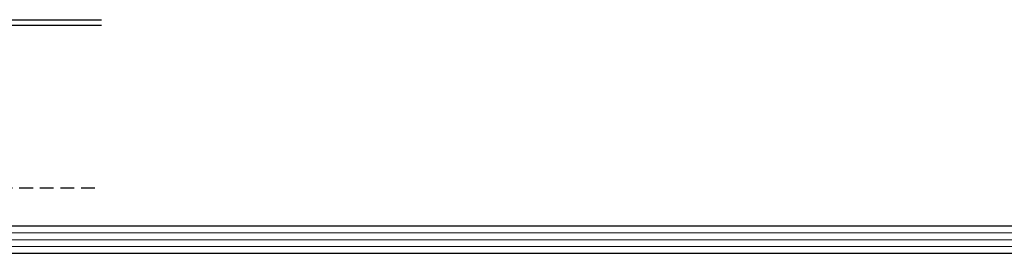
# Model space of a CAD drawing. Header units: millimetres. Extents: x -94648 to 68781, y -29623 to 11990.
# Tile 4 of 181: x -67403 to -58321, y -14725 to -12571. Entities that reach past the tile are written whole.
import ezdxf

# ---------------------------------------------------------------- set-up
doc = ezdxf.new("R2010")
doc.units = ezdxf.units.MM
doc.linetypes.add('DASHED', pattern=[19.05, 12.7, -6.35])
doc.layers.add('cienkie', color=3, linetype='Continuous', lineweight=20)
doc.layers.add('GRUBE', color=1, linetype='Continuous')

msp = doc.modelspace()

# ---------------------------------------------------------------- linework, layer by layer
at = {"layer": 'cienkie'}
for p, q in [((-90648.48284, -14535.01698), (-46648.48284, -14535.01698)), ((-90648.48284, -14599.01698), (-46648.48284, -14599.01698)), ((-90648.48284, -14599.01698), (-46648.48284, -14599.01698)), ((-90648.48284, -14663.01698), (-46648.48284, -14663.01698))]:
    msp.add_line(p, q, dxfattribs=at)
at = {"layer": 'GRUBE'}
for p, q in [((-94648.48284, -12571.01692), (-66648.48284, -12571.01692)), ((-94648.48284, -12621.01692), (-66648.48284, -12621.01692)), ((-90648.48284, -14471.01698), (-46648.48284, -14471.01698)), ((-94648.48284, -14724.64732), (-46648.48284, -14724.64732))]:
    msp.add_line(p, q, dxfattribs=at)
at = {"layer": 'GRUBE', "linetype": 'DASHED', "ltscale": 10}
msp.add_line((-94648.48284, -14121.01692), (-66648.48284, -14121.01692), dxfattribs=at)

doc.saveas('drawing.dxf')
